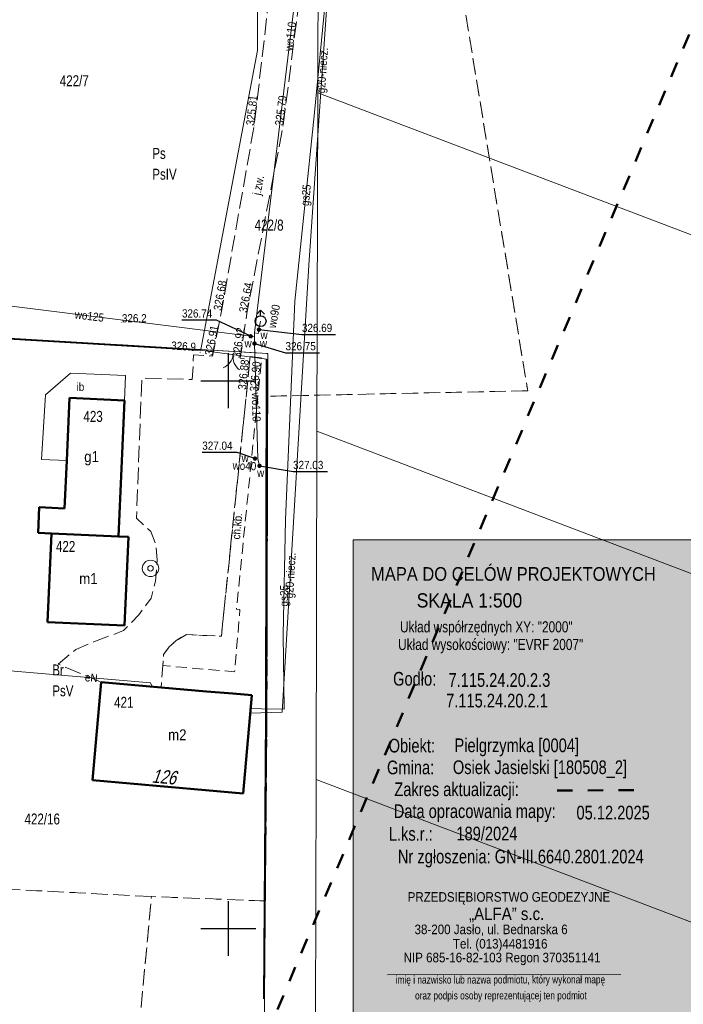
# Model space of a CAD drawing. Header units: metres. Extents: x 7523615 to 7533948, y 5492686 to 5502120.
# Tile 164 of 256: x 7531331 to 7531392, y 5496443 to 5496533. Entities that reach past the tile are written whole.
import ezdxf
from ezdxf.enums import TextEntityAlignment as Align

# ---------------------------------------------------------------- set-up
doc = ezdxf.new("R2010")
doc.units = ezdxf.units.M
for name, pattern in [('1.0_0.5', [1.5, 1, -0.5]), ('1.4_1.4', [2.8, 1.4, -1.4]), ('1.5_0.5', [2, 1.5, -0.5]), ('219-500', [0]), ('egkk-500', [2, 1.5, -0.5]), ('egug-500', [1, 0.5, -0.5]), ('otob_500', [0])]:
    doc.linetypes.add(name, pattern=pattern)
doc.layers.get('0').update_dxf_attribs({"color": 2, "lineweight": 5})
doc.styles.get("Standard").update_dxf_attribs({"font": 'Working1250', "width": 0.75})
doc.linetypes.add('902-500', pattern='A,3.75,0,[1,ksztalty.shx,S=0.5,R=0,X=0,Y=0],3.75', length=7.5)

# ---------------------------------------------------------------- blocks, each defined once
blk = doc.blocks.new('203')
at = {"linetype": 'Continuous', "lineweight": 0}
h = blk.add_hatch(color=0, dxfattribs=at)
edge = h.paths.add_edge_path()
edge.add_arc((0, 0), 0.045, 0, 360)
blk = doc.blocks.new('PW01')
at = {"linetype": 'Continuous', "lineweight": 13}
h = blk.add_hatch(color=0, dxfattribs=at)
edge = h.paths.add_edge_path()
edge.add_arc((0, 0), 0.045, 0, 360)
blk = doc.blocks.new('US13')
at = {"color": 0, "linetype": 'Continuous', "lineweight": 13}
for radius in [0.75, 0.25]:
    blk.add_circle((0, 0), radius, dxfattribs=at)
blk = doc.blocks.new('US25')
at = {"linetype": 'Continuous', "lineweight": 0}
h = blk.add_hatch(color=0, dxfattribs=at)
edge = h.paths.add_edge_path()
edge.add_arc((0, 0), 0.2, 0, 360)
blk = doc.blocks.new('SUWH')
at = {"color": 0, "linetype": 'Continuous'}
for p in [(-0.354, 0.646), (0, 0.5), (0.354, 0.646)]:
    blk.add_line(p, (0, 1), dxfattribs=at)
blk.add_circle((0, 0), 0.5, dxfattribs=at)
blk = doc.blocks.new('OK02')
at = {"color": 0, "linetype": 'Continuous', "lineweight": 0}
for centre, start, end in [((-1.5, 0), 0, 60), ((1.5, 0), 120, 180)]:
    blk.add_arc(centre, 1.5, start, end, dxfattribs=at)
blk = doc.blocks.new('RAMKA500K')
at = {"color": 0}
for p, q in [((147.5, 250), (152.5, 250)), ((150, 247.5), (150, 250)), ((150, 197.5), (150, 202.5)), ((147.5, 200), (152.5, 200)), ((150, 0), (150, 2.5)), ((147.5, 0), (152.5, 0))]:
    blk.add_line(p, q, dxfattribs=at)

msp = doc.modelspace()

# ---------------------------------------------------------------- hatches: boundary and pattern name
at = {"layer": 'Pieczątka na wyrysie', "linetype": 'CONTINUOUS', "lineweight": 13}
msp.add_hatch(color=0, dxfattribs=at).paths.add_polyline_path([(7531361.4, 5496426.58), (7531361.4, 5496485.48), (7531470.375, 5496485.48), (7531470.33, 5496426.58)])

# ---------------------------------------------------------------- linework, layer by layer
at = {"layer": '217-kontur klasyfikacyjny', "color": 7, "linetype": 'egkk-500', "lineweight": 18, "flags": 128}
for points in [[(7531367.13, 5496560.99), (7531377.33, 5496499.08)], [(7531327.88, 5496503.99), (7531347.48, 5496502.84)], [(7531347.48, 5496502.84), (7531353.6, 5496502.48)], [(7531353.6, 5496502.48), (7531353.59, 5496498.58)], [(7531377.33, 5496499.08), (7531353.59, 5496498.58)], [(7531353.59, 5496498.58), (7531353.52, 5496469.28)], [(7531353.52, 5496469.28), (7531353.38, 5496452.52)], [(7531342.98, 5496452.92), (7531316.71, 5496454.27)], [(7531340.33, 5496424.88), (7531342.98, 5496452.92)], [(7531353.38, 5496452.52), (7531342.98, 5496452.92)]]:
    msp.add_lwpolyline(points, dxfattribs=at)
at = {"layer": '218-kontur użytku gruntowego', "color": 7, "linetype": 'egug-500', "lineweight": 18, "flags": 128}
for points in [[(7531367.13, 5496560.99), (7531377.33, 5496499.08)], [(7531327.88, 5496503.99), (7531347.48, 5496502.84)], [(7531347.48, 5496502.84), (7531353.6, 5496502.48)], [(7531353.6, 5496502.48), (7531353.59, 5496498.58)], [(7531377.33, 5496499.08), (7531353.59, 5496498.58)], [(7531353.59, 5496498.58), (7531353.52, 5496469.28)], [(7531353.52, 5496469.28), (7531353.38, 5496452.52)], [(7531342.98, 5496452.92), (7531316.71, 5496454.27)], [(7531340.33, 5496424.88), (7531342.98, 5496452.92)], [(7531353.38, 5496452.52), (7531342.98, 5496452.92)]]:
    msp.add_lwpolyline(points, dxfattribs=at)
at = {"layer": '219-działka ewidencyjna', "color": 3, "linetype": '219-500', "lineweight": 18, "flags": 128}
for points in [[(7531352.67, 5496530.13), (7531352.76, 5496568.07)], [(7531358.16, 5496526.27), (7531358.25, 5496565.37)], [(7531347.48, 5496502.84), (7531352.67, 5496530.13)], [(7531358.09, 5496495.39), (7531358.16, 5496526.27)], [(7531460.32, 5496487.44), (7531358.16, 5496526.27)], [(7531327.88, 5496503.99), (7531347.48, 5496502.84)], [(7531353.6, 5496502.48), (7531347.48, 5496502.84)], [(7531353.52, 5496469.28), (7531353.6, 5496502.48)], [(7531358.01, 5496463.6), (7531358.09, 5496495.39)], [(7531457.15, 5496457.73), (7531358.09, 5496495.39)], [(7531353.31, 5496443.63), (7531353.52, 5496469.28)], [(7531357.94, 5496430.75), (7531358.01, 5496463.6)], [(7531453.89, 5496427.15), (7531358.01, 5496463.6)], [(7531353.31, 5496443.63), (7531353.36, 5496421.26)]]:
    msp.add_lwpolyline(points, dxfattribs=at)
at = {"layer": '312-budynek ewidencyjny', "color": 7, "linetype": 'CONTINUOUS', "lineweight": 50, "flags": 128}
for points in [[(7531335.24, 5496492.72), (7531335.49, 5496498.42)], [(7531335.49, 5496498.42), (7531340.51, 5496498.2)], [(7531340.51, 5496498.2), (7531339.96, 5496485.78)], [(7531335.04, 5496488.35), (7531335.24, 5496492.72)], [(7531332.63, 5496486.11), (7531332.73, 5496488.45)], [(7531332.73, 5496488.45), (7531335.04, 5496488.35)], [(7531333.86, 5496486.05), (7531332.63, 5496486.11)], [(7531333.5, 5496477.96), (7531333.86, 5496486.05)], [(7531333.86, 5496486.05), (7531339.96, 5496485.78)], [(7531339.96, 5496485.78), (7531340.89, 5496485.74)], [(7531340.89, 5496485.74), (7531340.53, 5496477.65)], [(7531340.53, 5496477.65), (7531333.5, 5496477.96)], [(7531337.6, 5496463.54), (7531338.38, 5496472.49)], [(7531338.38, 5496472.49), (7531343.86, 5496472.01)], [(7531343.86, 5496472.01), (7531348.01, 5496471.65)], [(7531348.01, 5496471.65), (7531350.4, 5496471.44)], [(7531350.4, 5496471.44), (7531352.14, 5496471.29)], [(7531352.14, 5496471.29), (7531351.36, 5496462.34)], [(7531351.36, 5496462.34), (7531337.6, 5496463.54)]]:
    msp.add_lwpolyline(points, dxfattribs=at)
at = {"layer": 'brama', "color": 7, "linetype": 'otob_500', "lineweight": 18, "flags": 128}
msp.add_lwpolyline([(7531353.47, 5496501.97), (7531347.42, 5496502.78)], dxfattribs=at)
at = {"layer": 'chodnik', "color": 7, "linetype": '1.0_0.5', "lineweight": 18, "flags": 128}
msp.add_lwpolyline([(7531352, 5496502.2), (7531353.04, 5496502.07), (7531350.74, 5496479.16), (7531351.06, 5496479.13), (7531350.57, 5496473.43), (7531348.18, 5496473.64), (7531344.03, 5496474), (7531344.08, 5496475.01), (7531344.61, 5496475.7), (7531345.22, 5496476.28), (7531346.17, 5496476.84), (7531349.36, 5496476.67), (7531351.97, 5496501.95)], close=True, dxfattribs=at)
at = {"layer": 'inna budowla', "color": 7, "linetype": 'CONTINUOUS', "lineweight": 18, "flags": 128}
msp.add_lwpolyline([(7531340.51, 5496498.2), (7531335.49, 5496498.42), (7531335.24, 5496492.72), (7531332.95, 5496492.82), (7531333.3, 5496498.72), (7531335.59, 5496500.7), (7531340.61, 5496500.48)], close=True, dxfattribs=at)
at = {"layer": 'jezdnia', "color": 7, "linetype": '1.5_0.5', "lineweight": 18, "flags": 128}
msp.add_lwpolyline([(7531351.65, 5496571.02), (7531358.08, 5496566.84), (7531357.31, 5496563.52), (7531357.62, 5496561.68), (7531358.15, 5496553.66), (7531357.4, 5496542.06), (7531354.99, 5496523.23), (7531351.69, 5496506.16), (7531351.09, 5496502.05), (7531351.97, 5496501.95), (7531349.36, 5496476.67), (7531346.17, 5496476.84), (7531345.22, 5496476.28), (7531344.61, 5496475.7), (7531344.08, 5496475.01), (7531344.03, 5496474), (7531343.86, 5496472.01), (7531338.38, 5496472.49), (7531334.47, 5496474.13), (7531336.06, 5496475.47), (7531337.88, 5496476.23), (7531340.43, 5496477.19), (7531341.83, 5496478.64), (7531342.95, 5496480.15), (7531343.36, 5496481.71), (7531343.49, 5496483.61), (7531343.4, 5496484.97), (7531342.93, 5496486.24), (7531341.61, 5496487.45), (7531342.1, 5496500.25), (7531346.71, 5496500.1), (7531346.83, 5496502.36), (7531348.56, 5496502.25), (7531349.37, 5496506.35), (7531352.35, 5496523.25), (7531354.55, 5496542.05), (7531355.36, 5496553.89), (7531354.54, 5496561.79), (7531353.57, 5496566.04), (7531352.73, 5496568.99)], close=True, dxfattribs=at)
at = {"layer": 'ogrodzenie trwałe', "color": 7, "linetype": '902-500', "lineweight": 35, "flags": 128}
for points in [[(7531347.42, 5496502.78), (7531327.84, 5496503.95)], [(7531353.23, 5496443.6), (7531353.41, 5496469.4), (7531353.47, 5496501.97)]]:
    msp.add_lwpolyline(points, dxfattribs=at)
at = {"layer": 'Pieczątka na wyrysie', "color": 7, "linetype": 'CONTINUOUS', "lineweight": 13, "flags": 128}
msp.add_lwpolyline([(7531361.4, 5496426.58), (7531361.4, 5496485.48), (7531470.375, 5496485.48), (7531470.33, 5496426.58)], close=True, dxfattribs=at)
at = {"layer": 'Pieczątka na wyrysie', "color": 5, "linetype": '1.4_1.4', "lineweight": 50, "flags": 128}
msp.add_lwpolyline([(7531380.02, 5496462.61), (7531388.38, 5496462.625)], dxfattribs=at)
at = {"layer": 'Pieczątka na wyrysie', "color": 7, "linetype": 'CONTINUOUS', "lineweight": 13, "flags": 128}
msp.add_lwpolyline([(7531364.52, 5496445.77), (7531385.83, 5496445.8)], dxfattribs=at)
at = {"layer": 'przewód elektroenergetyczny podziemny', "color": 7, "linetype": 'CONTINUOUS', "lineweight": 18, "flags": 128}
msp.add_lwpolyline([(7531328.98, 5496473.62), (7531342.89, 5496472.44), (7531343.05, 5496472.08)], dxfattribs=at)
at = {"layer": 'przewód gazowy', "color": 7, "linetype": 'CONTINUOUS', "lineweight": 18, "flags": 128}
for points in [[(7531359.92, 5496547.9), (7531357.36, 5496510.55), (7531354.9, 5496469.76), (7531352, 5496469.65)], [(7531359.94, 5496545.78), (7531357.83, 5496524.17), (7531356.06, 5496507.25), (7531355.23, 5496487.32), (7531355.01, 5496476.8), (7531355.11, 5496470.03), (7531353.03, 5496470.06)], [(7531353.03, 5496470.06), (7531352.03, 5496470.07)]]:
    msp.add_lwpolyline(points, dxfattribs=at)
at = {"layer": 'przewód wodociągowy', "color": 7, "linetype": 'CONTINUOUS', "lineweight": 18, "flags": 128}
for points in [[(7531352.84, 5496492.23), (7531352.68, 5496492.88), (7531352.39, 5496503.39), (7531352.38, 5496504), (7531352.38, 5496504.38), (7531358.74, 5496556.85), (7531350.25, 5496558.83), (7531349.8, 5496558.89), (7531364.99, 5496603.11), (7531375.62, 5496627.67), (7531381.07, 5496641.58), (7531383.87, 5496648.77), (7531412.59, 5496720.68), (7531412.9, 5496721.5), (7531380.31, 5496739.13), (7531381.59, 5496747.08), (7531385.38, 5496769.25), (7531384.28, 5496769.59), (7531351.49, 5496779.8), (7531339.86, 5496783.8), (7531339.18, 5496783.99), (7531342.98, 5496803.93)], [(7531307.59, 5496509.63), (7531352.04, 5496504.05), (7531352.38, 5496504)], [(7531352.94, 5496505.43), (7531352.79, 5496504.66), (7531352.71, 5496504.29), (7531352.38, 5496504.38)], [(7531352.43, 5496492.89), (7531352.68, 5496492.88)]]:
    msp.add_lwpolyline(points, dxfattribs=at)
at = {"layer": 'rzędna-Atr2', "color": 7, "flags": 128}
for points in [[(7531352.04, 5496504.05), (7531348.91, 5496505.53), (7531345.764, 5496505.53)], [(7531352.79, 5496504.66), (7531356.72, 5496504.21), (7531359.771, 5496504.21)], [(7531352.39, 5496503.39), (7531355.22, 5496502.54), (7531358.334, 5496502.54)], [(7531352.43, 5496492.89), (7531350.79, 5496493.46), (7531347.617, 5496493.46)], [(7531352.84, 5496492.23), (7531355.91, 5496491.7), (7531359.051, 5496491.7)]]:
    msp.add_lwpolyline(points, dxfattribs=at)
at = {"layer": 'Zakres', "color": 5, "linetype": '1.4_1.4', "lineweight": 50, "flags": 128}
msp.add_lwpolyline([(7531743.27, 5499246.67), (7531674.19, 5499075.04), (7531617.162, 5499130.015), (7531497.218, 5499019.596), (7531360.693, 5498909.882), (7531137.385, 5498723.263), (7530837.96, 5498471.05), (7530827.293, 5498468.557), (7530555.83, 5498209.93), (7530490.214, 5498246.484), (7530415.425, 5498175.928), (7530370.975, 5498140.65), (7530313.12, 5498105.373), (7530175.536, 5498113.134), (7530201.642, 5498273.295), (7530135.32, 5498299.4), (7530095.809, 5498250.012), (7529934.942, 5498278.939), (7529886.553, 5498254.598), (7529886.964, 5498227.434), (7529861.564, 5498166.05), (7529795.242, 5498157.584), (7529752.203, 5498064.45), (7529512.785, 5498134.242), (7529497.697, 5498245.624), (7529418.476, 5498260.595), (7529163.77, 5498290.228), (7529123.554, 5498137.123), (7529361.326, 5498088.439), (7529468.57, 5498017.178), (7529499.62, 5497998.73), (7529568.053, 5497998.128), (7529612.503, 5497967.789), (7529759.259, 5497962.851), (7529731.037, 5497742.012), (7529837.62, 5497773.434), (7529926.26, 5498000.98), (7530249.502, 5497965.967), (7530399.55, 5498036.463), (7530504.325, 5498041.167), (7530550.186, 5498000.245), (7530485.275, 5497939.567), (7530567.12, 5497896.528), (7530578.585, 5497865.954), (7530414.955, 5497723.667), (7530456.347, 5497670.633), (7530620.036, 5497828.677), (7530672.247, 5497834.44), (7530708.231, 5497874.656), (7530802.893, 5497949.739), (7531291.019, 5497844.846), (7531633.86, 5497783.346), (7531723.76, 5497752.948), (7531716.74, 5497689.82), (7531638.86, 5497701.8), (7531607.99, 5497651.877), (7531593.173, 5497646.233), (7531554.368, 5497551.688), (7531542.197, 5497533.109), (7531433.365, 5497444.091), (7531365.279, 5497382.708), (7531307.012, 5497340.61), (7531265.619, 5497313.74), (7531154.142, 5497225.545), (7531069.475, 5497140.173), (7531095.58, 5497066.795), (7531227.52, 5497061.86), (7531269.853, 5497013.879), (7531267.74, 5496900.28), (7531245.86, 5496824.79), (7531285.37, 5496797.98), (7531257.86, 5496726.01), (7531235.28, 5496726.72), (7531225.4, 5496699.91), (7531197.11, 5496699.88), (7531185.19, 5496624.41), (7531253.801, 5496571.672), (7531243.218, 5496477.481), (7531256.45, 5496456.49), (7531351.7, 5496436.03), (7531399.67, 5496549.62), (7531437.77, 5496640.64), (7531396.85, 5496663.92), (7531455.59, 5496799.214), (7531464.057, 5496818.264), (7531468.643, 5496848.955), (7531480.284, 5496877.178), (7531555.07, 5497002.95), (7531557.66, 5497022.169), (7531504.626, 5497031.871), (7531386.27, 5497072.44), (7531447.65, 5497179.68), (7531472.876, 5497186.563), (7531542.726, 5497165.75), (7531534.965, 5497117.772), (7531587.882, 5497105.777), (7531625.629, 5497206.319), (7531717.203, 5497165.383), (7531739.282, 5497219.078), (7531634.801, 5497264.88), (7531650.323, 5497306.508), (7531689.66, 5497342.67), (7531724.67, 5497377.51), (7531750.159, 5497383.413), (7531790.729, 5497415.163), (7531807.49, 5497435.8), (7531857.051, 5497525.936), (7531880.16, 5497531.76), (7531912.79, 5497579.205), (7531951.42, 5497582.56), (7531983.17, 5497634.77), (7532010.156, 5497686.449), (7532022.445, 5497715.671), (7532045.96, 5497826.68), (7532028.32, 5497890.18), (7532058.84, 5497978.726), (7532130.806, 5498096.73), (7532169.259, 5498228.668), (7532173.67, 5498272.59), (7532173.45, 5498329.02), (7532174.198, 5498362.371), (7532178.843, 5498457.798), (7532136.745, 5498585.562), (7532124.809, 5498799.345), (7532152.62, 5498813.574), (7532125.691, 5499032.472), (7532124.985, 5499095.267), (7532200.95, 5499066.75), (7532264.333, 5499123.018), (7532116.225, 5499183.814), (7531993.341, 5499227.793), (7531913.613, 5499254.722), (7531816.599, 5499290.941), (7531739.752, 5499297.761), (7531571.83, 5499328.1), (7531549.252, 5499297.761), (7531536.552, 5499281.533), (7531425.075, 5499226.5), (7531439.186, 5499201.805), (7531552.78, 5499254.722), (7531607.813, 5499273.772), (7531677.126, 5499271.215)], close=True, dxfattribs=at)

# ---------------------------------------------------------------- block references
at = {"layer": '203-punkt graniczny', "color": 3, "linetype": 'CONTINUOUS', "lineweight": 18}
for p in [(7531352.67, 5496530.13), (7531358.16, 5496526.27), (7531347.48, 5496502.84), (7531353.6, 5496502.48), (7531358.09, 5496495.39), (7531353.52, 5496469.28), (7531358.01, 5496463.6), (7531353.31, 5496443.63)]:
    msp.add_blockref('203', p, dxfattribs=at)
at = {"layer": 'brama', "color": 7, "linetype": 'CONTINUOUS', "lineweight": 18, "rotation": 172.374}
msp.add_blockref('OK02', (7531350.445, 5496502.375), dxfattribs=at)
at = {"layer": 'hydrant', "color": 7, "linetype": 'CONTINUOUS', "lineweight": 18}
msp.add_blockref('SUWH', (7531352.94, 5496505.43), dxfattribs=at)
at = {"layer": 'pikieta naturalna', "color": 7, "linetype": 'CONTINUOUS', "lineweight": 13}
for p in [(7531340.28, 5496505.32), (7531347.43, 5496502.59)]:
    msp.add_blockref('PW01', p, dxfattribs=at)
at = {"layer": 'pikieta sztuczna', "color": 7, "linetype": 'CONTINUOUS', "lineweight": 13}
for p in [(7531352.35, 5496523.25), (7531354.99, 5496523.23), (7531349.37, 5496506.35), (7531351.69, 5496506.16), (7531348.56, 5496502.25), (7531351.09, 5496502.05), (7531352, 5496502.2), (7531353.04, 5496502.07)]:
    msp.add_blockref('PW01', p, dxfattribs=at)
at = {"layer": 'rzędna', "color": 7, "linetype": 'CONTINUOUS', "lineweight": 18}
for p in [(7531352.79, 5496504.66), (7531352.04, 5496504.05), (7531352.39, 5496503.39), (7531352.43, 5496492.89), (7531352.84, 5496492.23)]:
    msp.add_blockref('PW01', p, dxfattribs=at)
at = {"layer": 'studnia zwykła', "color": 7, "linetype": 'CONTINUOUS', "lineweight": 18}
msp.add_blockref('US13', (7531342.89, 5496482.87), dxfattribs=at)
at = {"layer": 'Wstawianie ramki sekcyjnej z opisem', "color": 7, "linetype": 'CONTINUOUS', "lineweight": 13}
for p in [(7531200, 5496500), (7531200, 5496250)]:
    msp.add_blockref('RAMKA500K', p, dxfattribs=at)
at = {"layer": 'zasuwa lub zawór', "color": 7, "linetype": 'CONTINUOUS', "lineweight": 18}
for p in [(7531352.04, 5496504.05), (7531352.79, 5496504.66), (7531352.39, 5496503.39), (7531352.43, 5496492.89), (7531352.84, 5496492.23)]:
    msp.add_blockref('US25', p, dxfattribs=at)

# ---------------------------------------------------------------- texts
at = {"layer": '209-oznaczenie konturu klasyfikacyjnego', "color": 7, "linetype": 'CONTINUOUS', "lineweight": 18, "width": 0.79}
for s, p in [('PsIV', (7531343.05, 5496519.34)), ('PsV', (7531333.92, 5496472.2))]:
    msp.add_text(s, height=1, dxfattribs=at).set_placement(p, align=Align.TOP_LEFT)
at = {"layer": '210-oznaczenie konturu użytku gruntowego', "color": 7, "linetype": 'CONTINUOUS', "lineweight": 18, "width": 0.79}
for s, p in [('Ps', (7531343.05, 5496520.24)), ('Br', (7531333.92, 5496473.1))]:
    msp.add_text(s, height=1, dxfattribs=at).set_placement(p)
at = {"layer": '211-numer działki ewidencyjnej', "color": 3, "linetype": 'CONTINUOUS', "lineweight": 18, "width": 0.79}
for s, p in [('422/7', (7531334.61, 5496527.87)), ('422/8', (7531352.4, 5496514.7)), ('422/16', (7531331.39, 5496460.5))]:
    msp.add_text(s, height=1, dxfattribs=at).set_placement(p, align=Align.TOP_LEFT)
at = {"layer": '238-Punkt adresowy budynku', "color": 7, "linetype": 'CONTINUOUS', "lineweight": 25, "oblique": 15, "width": 0.79}
msp.add_text('126', height=1.25, rotation=355.01, dxfattribs=at).set_placement((7531344.07, 5496463.23), align=Align.CENTER)
at = {"layer": '312-oznaczenie budynku ewidencyjnego', "color": 7, "linetype": 'CONTINUOUS', "lineweight": 18, "width": 0.79}
for s, p in [('423', (7531336.77, 5496496.24)), ('422', (7531334.26, 5496484.37)), ('421', (7531339.57, 5496470.15))]:
    msp.add_text(s, height=1, dxfattribs=at).set_placement(p)
at = {"layer": '312-oznaczenie budynku ewidencyjnego-Atr117', "color": 7, "width": 0.9}
for s, p in [('g1', (7531337.51, 5496493.07)), ('m1', (7531337.22, 5496481.94)), ('m2', (7531345.34, 5496467.68))]:
    msp.add_text(s, height=1, dxfattribs=at).set_placement(p, align=Align.MIDDLE_CENTER)
at = {"layer": 'chodnik-Atr17', "color": 7, "width": 0.9}
msp.add_text('ch.kb.', height=0.75, rotation=85.07, dxfattribs=at).set_placement((7531351.06, 5496485.49))
at = {"layer": 'inna budowla-Atr17', "color": 7, "width": 0.9}
msp.add_text('ib', height=0.75, dxfattribs=at).set_placement((7531336.14, 5496499.06))
at = {"layer": 'jezdnia-Atr17', "color": 7, "width": 0.9}
msp.add_text('j.zw.', height=0.75, rotation=79.058, dxfattribs=at).set_placement((7531352.93, 5496516.88))
at = {"layer": 'Pieczątka na wyrysie', "color": 7, "linetype": 'CONTINUOUS', "lineweight": 25}
for s, height, width, p in [('MAPA DO CELÓW PROJEKTOWYCH', 1.25, 0.9, (7531376.03, 5496482.36)), ('SKALA 1:500', 1.3, 0.923, (7531372.01, 5496479.95))]:
    msp.add_text(s, height=height, dxfattribs=dict(at, width=width)).set_placement(p, align=Align.MIDDLE_CENTER)
at = {"layer": 'Pieczątka na wyrysie', "color": 7, "linetype": 'CONTINUOUS', "lineweight": 18}
for s, height, width, p in [('Układ współrzędnych XY: "2000"', 1.015, 0.798, (7531373.55, 5496477.03)), ('Układ wysokościowy: "EVRF 2007"', 1.015, 0.798, (7531373.95, 5496475.42)), ('Godło:', 1.25, 0.8, (7531367.01, 5496472.17)), ('Obiekt:', 1.25, 0.8, (7531366.75, 5496466.07)), ('Pielgrzymka [0004]', 1.25, 0.8, (7531376.33, 5496466.1)), ('Gmina:', 1.25, 0.8, (7531366.64, 5496464.08)), ('Osiek Jasielski [180508_2]', 1.25, 0.8, (7531378.45, 5496464.1)), ('Zakres aktualizacji:', 1.25, 0.8, (7531370.84, 5496462.09)), ('Data opracowania mapy:', 1.25, 0.8, (7531372.49, 5496460.09)), ('05.12.2025', 1.25, 0.8, (7531385.13, 5496459.96)), ('189/2024', 1.25, 0.8, (7531373.61, 5496458.05)), ('Nr zgłoszenia: GN-III.6640.2801.2024', 1.25, 0.8, (7531376.7, 5496455.95))]:
    msp.add_text(s, height=height, dxfattribs=dict(at, width=width)).set_placement(p, align=Align.CENTER)
at = {"layer": 'Pieczątka na wyrysie', "color": 7, "linetype": 'CONTINUOUS', "lineweight": 13, "width": 0.8}
for s, p in [('7.115.24.20.2.3', (7531370.1, 5496472.06)), ('7.115.24.20.2.1', (7531369.88, 5496470.18))]:
    msp.add_text(s, height=1.25, dxfattribs=at).set_placement(p)
at = {"layer": 'Pieczątka na wyrysie', "color": 7, "linetype": 'CONTINUOUS', "lineweight": 13, "width": 0.903}
msp.add_text('obciążeń służebnościami gruntowymi ', height=0.875, rotation=0.054, dxfattribs=at).set_placement((7531402.02, 5496459.54), align=Align.CENTER)
at = {"layer": 'Pieczątka na wyrysie', "color": 7, "linetype": 'CONTINUOUS', "lineweight": 18, "width": 0.8}
msp.add_text('L.ks.r.:', height=1.25, rotation=0.056, dxfattribs=at).set_placement((7531366.66, 5496458.02), align=Align.CENTER)
at = {"layer": 'Pieczątka na wyrysie', "color": 172, "linetype": 'CONTINUOUS', "lineweight": 13, "width": 0.903}
for s, p in [('PRZEDSIĘBIORSTWO GEODEZYJNE', (7531366.37, 5496452.45)), ('38-200 Jasło, ul. Bednarska 6', (7531367, 5496449.49)), ('Tel. (013)4481916', (7531370.5, 5496448.18)), ('NIP 685-16-82-103 Regon 370351141', (7531366, 5496446.92))]:
    msp.add_text(s, height=0.875, dxfattribs=at).set_placement(p)
at = {"layer": 'Pieczątka na wyrysie', "color": 172, "linetype": 'CONTINUOUS', "lineweight": 25, "width": 0.903}
msp.add_text('„ALFA” s.c.', height=1.137, dxfattribs=at).set_placement((7531371.98, 5496450.78))
at = {"layer": 'Pieczątka na wyrysie', "color": 7, "linetype": 'CONTINUOUS', "lineweight": 18, "width": 0.796}
for s, rotation, p in [('imię i nazwisko lub nazwa podmiotu, który wykonał mapę', 0.076, (7531374.84, 5496445.7)), ('oraz podpis osoby reprezentującej ten podmiot', 0.057, (7531374.88, 5496444.25))]:
    msp.add_text(s, height=0.71, rotation=rotation, dxfattribs=at).set_placement(p, align=Align.TOP_CENTER)
at = {"layer": 'pikieta naturalna-Atr2', "color": 7, "width": 0.9}
msp.add_text('326.2', height=0.75, dxfattribs=at).set_placement((7531340.28, 5496505.32))
msp.add_text('326.9', height=0.75, rotation=356.546, dxfattribs=at).set_placement((7531344.76, 5496502.84))
at = {"layer": 'pikieta sztuczna-Atr2', "color": 7, "width": 0.9}
for s, rotation, p in [('325.81', 83.325, (7531352.35, 5496523.25)), ('325.79', 82.706, (7531354.99, 5496523.23)), ('326.68', 79.999, (7531349.37, 5496506.35)), ('326.64', 79.058, (7531351.69, 5496506.16)), ('326.91', 78.824, (7531348.56, 5496502.25)), ('326.92', 81.694, (7531351.09, 5496502.05)), ('326.88', 84.105, (7531351.61, 5496499.14)), ('326.90', 84.267, (7531352.68, 5496498.97))]:
    msp.add_text(s, height=0.75, rotation=rotation, dxfattribs=at).set_placement(p)
at = {"layer": 'przewód elektroenergetyczny podziemny-Atr1', "color": 7, "width": 0.9}
msp.add_text('eN', height=0.75, rotation=-4.841, dxfattribs=at).set_placement((7531336.91, 5496472.95), align=Align.MIDDLE_LEFT)
at = {"layer": 'przewód gazowy-Atr1', "color": 7, "width": 0.9}
for s, rotation, p in [('g20-niecz.', 86.079, (7531358.44, 5496526.24)), ('gs25', 84.028, (7531356.97, 5496515.96)), ('g20-niecz.', 86.549, (7531355.53, 5496480.15)), ('gs25', 88.802, (7531355.06, 5496479.39))]:
    msp.add_text(s, height=0.75, rotation=rotation, dxfattribs=at).set_placement(p, align=Align.MIDDLE_LEFT)
at = {"layer": 'przewód wodociągowy-Atr1', "color": 7, "width": 0.9}
for s, rotation, p in [('wo110', 83.089, (7531355.66, 5496531.42)), ('wo90', 78.976, (7531354.16, 5496505.88)), ('wo125', 352.844, (7531337.31, 5496505.9)), ('wo110', 271.58, (7531352.55, 5496497.59)), ('wo40', 357.709, (7531351.47, 5496492.23))]:
    msp.add_text(s, height=0.75, rotation=rotation, dxfattribs=at).set_placement(p, align=Align.MIDDLE_CENTER)
at = {"layer": 'rzędna-Atr2', "color": 7, "width": 0.9}
for s, p in [('326.74', (7531345.764, 5496505.538)), ('326.69', (7531356.72, 5496504.218)), ('326.75', (7531355.22, 5496502.548)), ('327.04', (7531347.617, 5496493.468)), ('327.03', (7531355.91, 5496491.708))]:
    msp.add_text(s, height=0.75, dxfattribs=at).set_placement(p, align=Align.BOTTOM_LEFT)
at = {"layer": 'zasuwa lub zawór-Atr17', "color": 7, "width": 0.9}
for p in [(7531353.26, 5496504.18), (7531351.8, 5496503.41), (7531353.21, 5496503.41), (7531351.53, 5496492.96), (7531352.95, 5496491.6)]:
    msp.add_text('w', height=0.75, dxfattribs=at).set_placement(p, align=Align.MIDDLE_CENTER)

doc.saveas('drawing.dxf')
